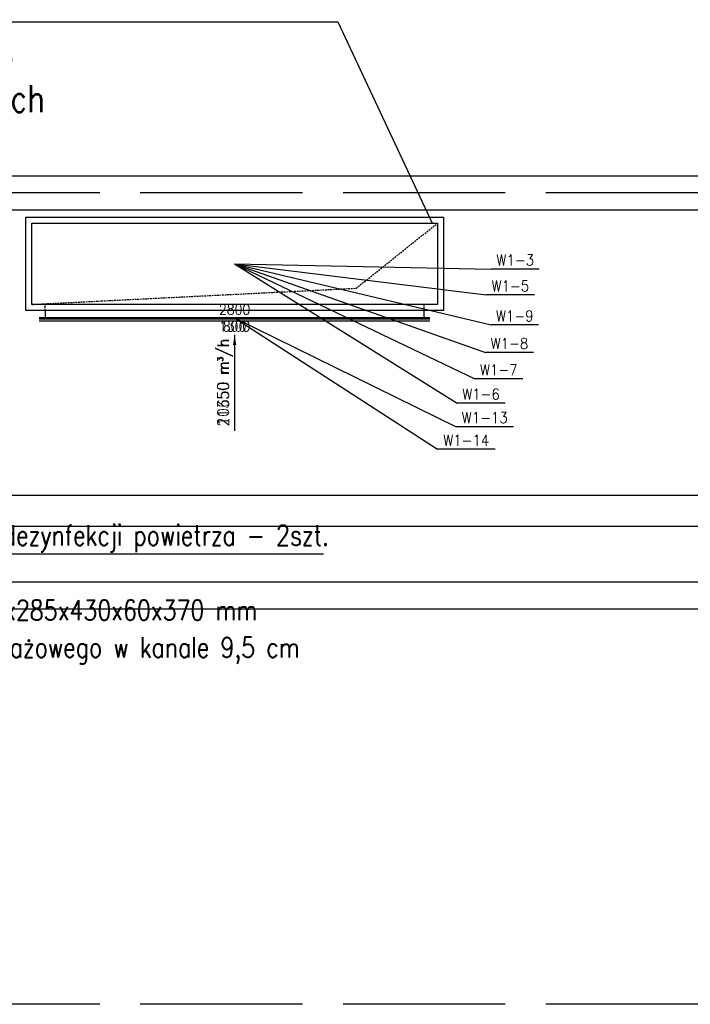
# Model space of a CAD drawing. Header units: millimetres. Extents: x -56303 to -45239, y -20463 to -4540.
# Tile 200 of 256: x -51596 to -51100, y -12177 to -11449. Entities that reach past the tile are written whole.
import ezdxf

# ---------------------------------------------------------------- set-up
doc = ezdxf.new("R2010")
doc.units = ezdxf.units.MM
doc.linetypes.add('ACAD_ISO02W100', pattern=[15, 12, -3])
doc.linetypes.add('DASHED', pattern=[19.05, 12.7, -6.35])
for name, color, linetype in [('_HVAC_opis', 3, 'Continuous'), ('_HVAC_podkład', 8, 'Continuous'), ('FLUID-W1', 7, 'Continuous'), ('FLUID-W1-75-DIM', 7, 'Continuous'), ('FLUID-W1-80-NUM', 7, 'Continuous'), ('FLUID-W1-85-ARRGR', 7, 'Continuous')]:
    doc.layers.add(name, color=color, linetype=linetype)
doc.styles.add('DACH_SZACHTY_20_05_2011_JM_xref_CAD$0$OPIS1', font='ROMANS.SHX', dxfattribs={"width": 0.9})
doc.styles.add('FDBES', font='simplex.shx')
doc.styles.add('OPIS1', font='ROMANS.SHX', dxfattribs={"width": 0.9})
doc.dimstyles.new('FDBES', dxfattribs={"dimscale": 50, "dimtxt": 4, "dimasz": 2.5, "dimexe": 0.8, "dimexo": 2, "dimgap": 1, "dimtad": 1, "dimdsep": 46, "dimtxsty": 'FDBES', "dimcen": 2.5, "dimclrd": 4, "dimclre": 5, "dimadec": 0, "dimazin": 0, "dimtfac": 1, "dimtmove": 0, "dimatfit": 3, "dimfxl": 1, "dimarcsym": 0})
doc.dimstyles.new('wymiar', dxfattribs={"dimtxt": 8, "dimasz": 5, "dimexe": 0.1, "dimexo": 0.1, "dimgap": 1, "dimtad": 1, "dimdec": 0, "dimlfac": 10, "dimdsep": 46, "dimtxsty": 'OPIS1', "dimblk": 'OBLIQUE', "dimcen": 10, "dimclrd": 256, "dimclre": 256, "dimadec": 0, "dimazin": 0, "dimtfac": 1, "dimtdec": 0, "dimtmove": 0, "dimatfit": 3, "dimfxl": 1, "dimarcsym": 0})

# ---------------------------------------------------------------- blocks, each defined once
blk = doc.blocks.new('*U643')
at = {"color": 7, "linetype": 'Continuous'}
for p, q in [((-345, 1545), (345, 1545)), ((-345, -1545), (-345, 1545)), ((345, 1545), (345, -1545)), ((345, -1545), (-345, -1545))]:
    blk.add_line(p, q, dxfattribs=at)
at = {"color": 0, "linetype": 'ByBlock', "lineweight": -2}
for p, q in [((-300, 1500), (300, 1500)), ((-300, -1500), (-300, 1500)), ((300, 1500), (300, -1500)), ((300, -1500), (-300, -1500))]:
    blk.add_line(p, q, dxfattribs=at)
blk = doc.blocks.new('*U637')
at = {"color": 7, "linetype": 'Continuous'}
for p, q in [((-345, -1545), (-345, 1545)), ((-345, 1545), (345, 1545)), ((345, 1545), (345, -1545)), ((345, -1545), (-345, -1545))]:
    blk.add_line(p, q, dxfattribs=at)
at = {"color": 0, "linetype": 'ByBlock', "lineweight": -2}
for p, q in [((-300, -1500), (-300, 1500)), ((-300, 1500), (300, 1500)), ((300, 1500), (300, -1500)), ((-345, 1400), (-400, 1400)), ((-345, -1400), (-400, -1400)), ((300, -1500), (-300, -1500))]:
    blk.add_line(p, q, dxfattribs=at)
at = {"color": 12, "linetype": 'Continuous', "lineweight": -2}
blk.add_line((-400, -1445), (-400, 1445), dxfattribs=at)
at = {"color": 7, "linetype": 'DASHED'}
for p, q in [((-345, 1400), (-300, 1400)), ((-300, -1400), (-345, -1400))]:
    blk.add_line(p, q, dxfattribs=at)
blk = doc.blocks.new('*U642')
at = {"color": 7, "linetype": 'Continuous'}
for p, q in [((-345, -1545), (-345, 1545)), ((-345, 1545), (345, 1545)), ((345, 1545), (345, -1545)), ((345, -1545), (-345, -1545))]:
    blk.add_line(p, q, dxfattribs=at)
at = {"color": 0, "linetype": 'ByBlock', "lineweight": -2}
for p, q in [((-300, -1500), (-300, 1500)), ((-300, 1500), (300, 1500)), ((300, 1500), (300, -1500)), ((300, -1500), (-300, -1500))]:
    blk.add_line(p, q, dxfattribs=at)
blk = doc.blocks.new('*U639')
at = {"color": 7, "linetype": 'Continuous'}
for p, q in [((-345, -1545), (-345, 1545)), ((-345, 1545), (345, 1545)), ((345, 1545), (345, -1545)), ((345, -1545), (-345, -1545))]:
    blk.add_line(p, q, dxfattribs=at)
at = {"color": 0, "linetype": 'ByBlock', "lineweight": -2}
for p, q in [((-300, -1500), (-300, 1500)), ((-300, 1500), (300, 1500)), ((300, 1500), (300, -1500)), ((-345, 1400), (-400, 1400)), ((-345, -1400), (-400, -1400)), ((300, -1500), (-300, -1500))]:
    blk.add_line(p, q, dxfattribs=at)
at = {"color": 12, "linetype": 'Continuous', "lineweight": -2}
blk.add_line((-400, -1445), (-400, 1445), dxfattribs=at)
at = {"color": 7, "linetype": 'DASHED'}
for p, q in [((-345, 1400), (-300, 1400)), ((-300, -1400), (-345, -1400))]:
    blk.add_line(p, q, dxfattribs=at)
blk = doc.blocks.new('*U641')
at = {"color": 7, "linetype": 'Continuous'}
for p, q in [((-1545, -345), (-1545, 345)), ((-1545, 345), (1545, 345)), ((1545, 345), (1545, -345)), ((1545, -345), (-1545, -345))]:
    blk.add_line(p, q, dxfattribs=at)
at = {"color": 0, "linetype": 'ByBlock', "lineweight": -2}
for p, q in [((-1500, -300), (-1500, 300)), ((-1500, 300), (1500, 300)), ((1500, 300), (1500, -300)), ((1500, -300), (-1500, -300))]:
    blk.add_line(p, q, dxfattribs=at)
blk = doc.blocks.new('*U640')
at = {"color": 7, "linetype": 'Continuous'}
for p, q in [((-1545, -345), (-1545, 345)), ((-1545, 345), (1545, 345)), ((1545, 345), (1545, -345)), ((1545, -345), (-1545, -345))]:
    blk.add_line(p, q, dxfattribs=at)
at = {"color": 0, "linetype": 'ByBlock', "lineweight": -2}
for p, q in [((-1500, -300), (-1500, 300)), ((-1500, 300), (1500, 300)), ((1500, 300), (1500, -300)), ((1500, -300), (-1500, -300))]:
    blk.add_line(p, q, dxfattribs=at)
at = {"color": 7, "linetype": 'DASHED'}
for p, q in [((900, -180), (1500, 300)), ((-1500, -300), (900, -180))]:
    blk.add_line(p, q, dxfattribs=at)
blk = doc.blocks.new('*U638')
at = {"color": 7, "linetype": 'Continuous'}
blk.add_line((-1445, 25), (1445, 25), dxfattribs=at)
at = {"color": 0, "linetype": 'ByBlock', "lineweight": -2}
for p, q in [((-1445, 10), (1445, 10)), ((-1400, 0), (-1400, 10)), ((1400, 0), (1400, 10))]:
    blk.add_line(p, q, dxfattribs=at)
blk = doc.blocks.new('*U636')
at = {"color": 7, "linetype": 'Continuous'}
blk.add_line((-1445, 25), (1445, 25), dxfattribs=at)
at = {"color": 0, "linetype": 'ByBlock', "lineweight": -2}
for p, q in [((-1445, 10), (1445, 10)), ((-1400, 0), (-1400, 10)), ((1400, 0), (1400, 10))]:
    blk.add_line(p, q, dxfattribs=at)
blk = doc.blocks.new('_Oblique')
at = {"color": 0, "linetype": 'ByBlock', "lineweight": -2}
blk.add_line((-0.5, -0.5), (0.5, 0.5), dxfattribs=at)

msp = doc.modelspace()

# ---------------------------------------------------------------- linework, layer by layer
at = {"layer": '_HVAC_opis'}
for p, q in [((-51915.81, -11450.98), (-51361.17, -11450.98)), ((-51361.17, -11450.98), (-51291.38, -11599.86))]:
    msp.add_line(p, q, dxfattribs=at)
at = {"layer": '_HVAC_opis', "color": 3}
msp.add_line((-51811.98, -11844.21), (-51371.7, -11844.21), dxfattribs=at)
at = {"layer": '_HVAC_podkład', "linetype": 'ACAD_ISO02W100', "ltscale": 10}
for p, q in [((-49287.21, -11577.36), (-53857.52, -11577.36)), ((-49287.21, -12177.36), (-53857.52, -12177.36))]:
    msp.add_line(p, q, dxfattribs=at)
at = {"layer": '_HVAC_podkład'}
for p, q in [((-52742.44, -11800.86), (-50662.44, -11800.86)), ((-52742.44, -11823.86), (-50662.44, -11823.86)), ((-52742.44, -11864.86), (-50662.44, -11864.86)), ((-51722.44, -11884.86), (-50662.44, -11884.86))]:
    msp.add_line(p, q, dxfattribs=at)
for points in [[(-53403.44, -10579.36), (-53403.44, -11564.86), (-50408.44, -11564.86)], [(-53403.44, -11589.86), (-50438.44, -11589.86)]]:
    msp.add_lwpolyline(points, dxfattribs=at)
at = {"layer": 'FLUID-W1-80-NUM', "color": 3}
for p, q in [((-51212.1, -11633.7), (-51247.64, -11633.7)), ((-51215.75, -11652.86), (-51251.3, -11652.86)), ((-51212.58, -11675.07), (-51247.78, -11675.07)), ((-51216.36, -11695.45), (-51251.9, -11695.45)), ((-51224.28, -11714.92), (-51259.82, -11714.92)), ((-51237.39, -11732.92), (-51272.94, -11732.92)), ((-51231.23, -11750.25), (-51273.63, -11750.25)), ((-51244.75, -11766.98), (-51287.49, -11766.98))]:
    msp.add_line(p, q, dxfattribs=at)

# ---------------------------------------------------------------- block references
at = {"layer": 'FLUID-W1', "color": 12, "linetype": 'Continuous', "zscale": 0.1}
for name, p, xscale, yscale, rotation in [('*U643', (-51437.44, -11629.86), 0.09999999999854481, 0.09999999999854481, 90), ('*U637', (-51437.44, -11629.86), 0.09999999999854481, 0.09999999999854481, 90), ('*U642', (-51437.44, -11629.86), 0.09999999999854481, 0.09999999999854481, 90), ('*U639', (-51437.44, -11629.86), 0.09999999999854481, 0.09999999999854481, 90), ('*U641', (-51437.44, -11629.86), 0.09999999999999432, 0.1, 359.9999999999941), ('*U640', (-51437.44, -11629.86), 0.09999999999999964, 0.1, 359.9999999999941), ('*U638', (-51437.44, -11669.86), 0.09999999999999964, 0.1, 180.0000000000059), ('*U636', (-51437.44, -11669.86), 0.09999999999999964, 0.1, 180.0000000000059)]:
    msp.add_blockref(name, p, dxfattribs=dict(at, xscale=xscale, yscale=yscale, rotation=rotation))

# ---------------------------------------------------------------- texts
at = {"layer": '_HVAC_opis', "style": 'DACH_SZACHTY_20_05_2011_JM_xref_CAD$0$OPIS1', "width": 0.8}
for s, p in [('Montaż tłumika akustycznego', (-51914.46, -11485.49)), ('Powiększenie krat wyciągowych', (-51914.46, -11517.65))]:
    msp.add_text(s, height=20, rotation=0.00025, dxfattribs=at).set_placement(p)
at = {"layer": '_HVAC_opis', "color": 6, "style": 'DACH_SZACHTY_20_05_2011_JM_xref_CAD$0$OPIS1', "width": 0.8}
msp.add_text('Urządzenie aktywnej dezynfekcji powietrza - 2szt.', height=15, rotation=0.00025, dxfattribs=at).set_placement((-51781.16, -11838.02))
at = {"layer": '_HVAC_opis', "color": 3, "style": 'DACH_SZACHTY_20_05_2011_JM_xref_CAD$0$OPIS1', "width": 0.8}
for s, p in [('Wym.(AxBxCxDxE)-55x285x430x60x370 mm', (-51783.8, -11893.42)), ('Średnica otworu montażowego w kanale 9,5 cm', (-51783.8, -11920.96))]:
    msp.add_text(s, height=15, rotation=0.00025, dxfattribs=at).set_placement(p)
at = {"layer": 'FLUID-W1-75-DIM', "color": 61, "insert": (-51437.44, -11669.86), "char_height": 7.5, "attachment_point": 5, "style": 'OPIS1'}
for s in ['2800\\P800', '2800\\P1300']:
    msp.add_mtext(s, dxfattribs=at)
at = {"layer": 'FLUID-W1-80-NUM', "color": 6, "char_height": 8, "attachment_point": 5, "style": 'OPIS1'}
for s, insert in [('W1-3\\P ', (-51229.87, -11633.7)), ('W1-5\\P ', (-51233.52, -11652.86)), ('W1-9\\P ', (-51230.18, -11675.07)), ('W1-8\\P ', (-51234.13, -11695.45)), ('W1-7\\P ', (-51242.05, -11714.92)), ('W1-6\\P ', (-51255.17, -11732.92)), ('W1-13\\P ', (-51252.43, -11750.25)), ('W1-14\\P ', (-51266.12, -11766.98))]:
    msp.add_mtext(s, dxfattribs=dict(at, insert=insert))
at = {"layer": 'FLUID-W1-85-ARRGR', "color": 3, "char_height": 8.5, "attachment_point": 5, "rotation": 90, "style": 'OPIS1'}
for s, insert in [('10650 m{\\A2;\\H0.5x;3}/h\\P ', (-51437.44, -11717.33)), ('21350 m{\\A2;\\H0.5x;3}/h\\P ', (-51437.44, -11717.88))]:
    msp.add_mtext(s, dxfattribs=dict(at, insert=insert))

# ---------------------------------------------------------------- leaders
at = {"layer": 'FLUID-W1-80-NUM', "color": 3}
for points in [[(-51437.44, -11629.86), (-51247.64, -11633.7)], [(-51437.44, -11629.86), (-51251.3, -11652.86)], [(-51437.44, -11629.86), (-51247.78, -11675.07)], [(-51437.44, -11629.86), (-51251.9, -11695.45)], [(-51437.44, -11629.86), (-51259.82, -11714.92)], [(-51437.44, -11629.86), (-51272.94, -11732.92)], [(-51437.44, -11669.86), (-51273.63, -11750.25)], [(-51437.44, -11669.86), (-51287.49, -11766.98)]]:
    msp.add_leader(points, dimstyle='wymiar', override={"dimscale": 0.1, "dimclrd": 3, "dimclre": 3}, dxfattribs=at)
at = {"layer": 'FLUID-W1-85-ARRGR', "color": 3}
for points in [[(-51437.44, -11682.36), (-51437.44, -11752.3)], [(-51437.44, -11682.36), (-51437.44, -11753.39)]]:
    msp.add_leader(points, dimstyle='FDBES', override={"dimscale": 3, "dimclrd": 3}, dxfattribs=at)

doc.saveas('drawing.dxf')
